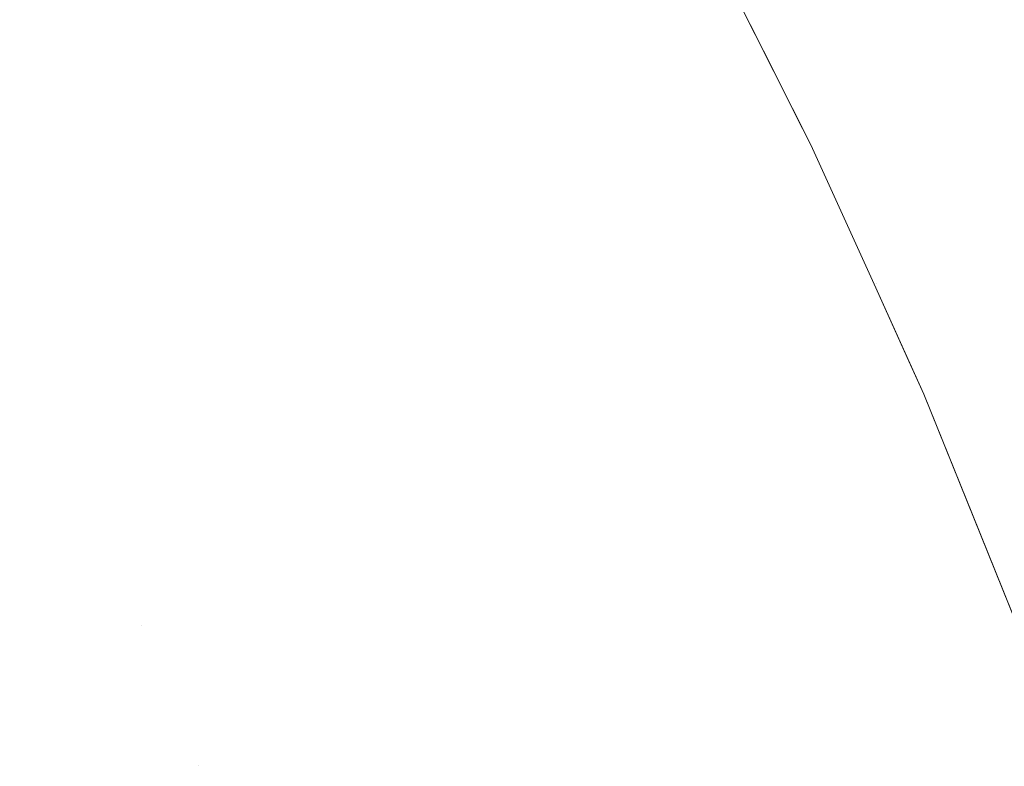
# Model space of a CAD drawing. Header units: centimetres. Extents: x -35.1 to 36.2, y 4.2 to 6.
# Tile 179 of 256: x -11.15929 to -11.14686, y 5.92599 to 5.93542. Entities that reach past the tile are written whole.
import ezdxf

# ---------------------------------------------------------------- set-up
doc = ezdxf.new("R2010")
doc.units = ezdxf.units.CM
doc.header["$LTSCALE"] = 2.54
doc.layers.add('Lucido design-1', color=7, linetype='Continuous')

# ---------------------------------------------------------------- blocks, each defined once
blk = doc.blocks.new('Gruppo-4-1')
at = {"color": 7, "linetype": 'Continuous', "lineweight": 9}
for points, invisible_edges in [([(36.079692, 5.93848, -2276.229782), (-34.952766, 5.93848, -2276.229782), (-34.952766, 5.934414, -2276.228201), (36.079692, 5.934414, -2276.228201)], 5), ([(-11.150891, 5.937001, -2276.72217), (-11.149299, 5.933838, -2276.72217), (-11.149299, 5.933838, -2276.92217), (-11.149403, 5.934044, -2276.92217)], 10), ([(-11.149403, 5.934044, -2276.92217), (-11.149896, 5.935024, -2276.92217), (-11.150891, 5.937001, -2276.92217), (-11.150891, 5.937001, -2276.72217)], 12), ([(-11.149381, 5.934046, -2276.720515), (-11.149299, 5.933838, -2276.72217), (-11.150891, 5.937001, -2276.72217), (-11.150363, 5.936021, -2276.720504)], 13), ([(-11.149942, 5.935015, -2276.925294), (-11.150441, 5.936004, -2276.925294), (-11.150891, 5.937001, -2276.92217), (-11.149896, 5.935024, -2276.92217)], 11), ([(-11.156826, 5.935259, -2276.952675), (-11.157336, 5.936207, -2276.952675), (-11.156236, 5.936543, -2276.94975), (-11.155721, 5.935586, -2276.94975)], 15), ([(-11.152406, 5.936567, -2276.9377), (-11.151895, 5.935587, -2276.9377), (-11.152556, 5.935397, -2276.940757), (-11.153065, 5.936372, -2276.940757)], 15), ([(-11.153065, 5.936372, -2276.940757), (-11.152556, 5.935397, -2276.940757), (-11.153333, 5.935174, -2276.943786), (-11.153838, 5.936143, -2276.943786)], 15), ([(-11.158035, 5.934901, -2276.955559), (-11.15854, 5.935839, -2276.955559), (-11.157336, 5.936207, -2276.952675), (-11.156826, 5.935259, -2276.952675)], 15), ([(-11.153838, 5.936143, -2276.943786), (-11.153333, 5.935174, -2276.943786), (-11.154223, 5.934919, -2276.946785), (-11.154724, 5.935881, -2276.946785)], 15), ([(-11.150125, 5.934964, -2276.928414), (-11.150624, 5.935951, -2276.928414), (-11.150441, 5.936004, -2276.925294), (-11.149942, 5.935015, -2276.925294)], 15), ([(-11.150363, 5.936021, -2276.720504), (-11.15031, 5.936021, -2276.718839), (-11.14933, 5.934046, -2276.718861), (-11.149381, 5.934046, -2276.720515)], 15), ([(-11.149243, 5.934046, -2276.717209), (-11.14933, 5.934046, -2276.718861), (-11.15031, 5.936021, -2276.718839), (-11.150223, 5.936021, -2276.717174)], 15), ([(-11.150223, 5.936021, -2276.717174), (-11.150102, 5.936021, -2276.715512), (-11.149122, 5.934046, -2276.715558), (-11.149243, 5.934046, -2276.717209)], 15), ([(-11.148967, 5.934046, -2276.713909), (-11.149122, 5.934046, -2276.715558), (-11.150102, 5.936021, -2276.715512), (-11.149945, 5.936021, -2276.713852)], 15), ([(-11.149945, 5.936021, -2276.713852), (-11.149755, 5.936021, -2276.712195), (-11.148778, 5.934046, -2276.712264), (-11.148967, 5.934046, -2276.713909)], 15), ([(-11.148554, 5.934046, -2276.710622), (-11.148778, 5.934046, -2276.712264), (-11.149755, 5.936021, -2276.712195), (-11.149529, 5.936021, -2276.710542)], 15), ([(-11.149529, 5.936021, -2276.710542), (-11.14927, 5.936021, -2276.708893), (-11.148296, 5.934046, -2276.708984), (-11.148554, 5.934046, -2276.710622)], 15), ([(-11.148005, 5.934046, -2276.707351), (-11.148296, 5.934046, -2276.708984), (-11.14927, 5.936021, -2276.708893), (-11.148977, 5.936021, -2276.707249)], 15), ([(-11.148977, 5.936021, -2276.707249), (-11.148649, 5.936021, -2276.70561), (-11.14768, 5.934046, -2276.705724), (-11.148005, 5.934046, -2276.707351)], 15), ([(-11.147322, 5.934046, -2276.704102), (-11.14768, 5.934046, -2276.705724), (-11.148649, 5.936021, -2276.70561), (-11.148289, 5.936021, -2276.703977)], 15), ([(-11.148289, 5.936021, -2276.703977), (-11.147894, 5.936021, -2276.702351), (-11.14693, 5.934046, -2276.702487), (-11.147322, 5.934046, -2276.704102)], 15), ([(-11.146506, 5.934046, -2276.700879), (-11.14693, 5.934046, -2276.702487), (-11.147894, 5.936021, -2276.702351), (-11.147467, 5.936021, -2276.700732)], 15), ([(-11.147467, 5.936021, -2276.700732), (-11.147008, 5.936021, -2276.69912), (-11.146049, 5.934046, -2276.699279), (-11.146506, 5.934046, -2276.700879)], 15), ([(-11.145561, 5.934046, -2276.697686), (-11.146049, 5.934046, -2276.699279), (-11.147008, 5.936021, -2276.69912), (-11.146515, 5.936021, -2276.697517)], 15), ([(-11.154724, 5.935881, -2276.946785), (-11.154223, 5.934919, -2276.946785), (-11.155224, 5.934632, -2276.94975), (-11.155721, 5.935586, -2276.94975)], 15), ([(-11.150856, 5.934761, -2276.934621), (-11.151352, 5.935742, -2276.934621), (-11.150928, 5.935864, -2276.931524), (-11.15043, 5.934879, -2276.931524)], 15), ([(-11.15043, 5.934879, -2276.931524), (-11.150928, 5.935864, -2276.931524), (-11.150624, 5.935951, -2276.928414), (-11.150125, 5.934964, -2276.928414)], 15), ([(-11.159346, 5.934514, -2276.958396), (-11.159845, 5.935441, -2276.958396), (-11.15854, 5.935839, -2276.955559), (-11.158035, 5.934901, -2276.955559)], 15), ([(-11.151402, 5.93461, -2276.9377), (-11.151895, 5.935587, -2276.9377), (-11.151352, 5.935742, -2276.934621), (-11.150856, 5.934761, -2276.934621)], 15), ([(-11.155721, 5.935586, -2276.94975), (-11.155224, 5.934632, -2276.94975), (-11.156333, 5.934314, -2276.952675), (-11.156826, 5.935259, -2276.952675)], 15), ([(-11.152066, 5.934425, -2276.940757), (-11.152556, 5.935397, -2276.940757), (-11.151895, 5.935587, -2276.9377), (-11.151402, 5.93461, -2276.9377)], 15), ([(-11.152845, 5.934209, -2276.943786), (-11.153333, 5.935174, -2276.943786), (-11.152556, 5.935397, -2276.940757), (-11.152066, 5.934425, -2276.940757)], 15), ([(-11.156826, 5.935259, -2276.952675), (-11.156333, 5.934314, -2276.952675), (-11.157548, 5.933966, -2276.955559), (-11.158035, 5.934901, -2276.955559)], 15), ([(-11.153739, 5.933961, -2276.946785), (-11.154223, 5.934919, -2276.946785), (-11.153333, 5.935174, -2276.943786), (-11.152845, 5.934209, -2276.943786)], 15), ([(-11.149942, 5.935015, -2276.925294), (-11.14946, 5.93403, -2276.925294), (-11.149644, 5.93398, -2276.928414), (-11.150125, 5.934964, -2276.928414)], 15), ([(-11.149896, 5.935024, -2276.92217), (-11.149403, 5.934044, -2276.92217), (-11.14946, 5.93403, -2276.925294), (-11.149942, 5.935015, -2276.925294)], 14), ([(-11.158035, 5.934901, -2276.955559), (-11.157548, 5.933966, -2276.955559), (-11.158864, 5.933589, -2276.958396), (-11.159346, 5.934514, -2276.958396)], 15), ([(-11.154744, 5.933682, -2276.94975), (-11.155224, 5.934632, -2276.94975), (-11.154223, 5.934919, -2276.946785), (-11.153739, 5.933961, -2276.946785)], 15), ([(-11.15043, 5.934879, -2276.931524), (-11.149951, 5.933898, -2276.931524), (-11.150378, 5.933783, -2276.934621), (-11.150856, 5.934761, -2276.934621)], 15), ([(-11.150125, 5.934964, -2276.928414), (-11.149644, 5.93398, -2276.928414), (-11.149951, 5.933898, -2276.931524), (-11.15043, 5.934879, -2276.931524)], 15), ([(-11.150856, 5.934761, -2276.934621), (-11.150378, 5.933783, -2276.934621), (-11.150926, 5.933636, -2276.9377), (-11.151402, 5.93461, -2276.9377)], 15), ([(-11.155858, 5.933372, -2276.952675), (-11.156333, 5.934314, -2276.952675), (-11.155224, 5.934632, -2276.94975), (-11.154744, 5.933682, -2276.94975)], 15), ([(-11.159346, 5.934514, -2276.958396), (-11.158864, 5.933589, -2276.958396), (-11.160278, 5.933183, -2276.961185), (-11.160755, 5.934097, -2276.961185)], 15), ([(-11.151402, 5.93461, -2276.9377), (-11.150926, 5.933636, -2276.9377), (-11.151592, 5.933457, -2276.940757), (-11.152066, 5.934425, -2276.940757)], 15), ([(36.079692, 5.934414, -2276.228201), (-34.952766, 5.934414, -2276.228201), (-34.952766, 5.930283, -2276.226798), (36.079692, 5.930283, -2276.226798)], 5), ([(-11.152066, 5.934425, -2276.940757), (-11.151592, 5.933457, -2276.940757), (-11.152375, 5.933246, -2276.943786), (-11.152845, 5.934209, -2276.943786)], 15), ([(-11.157077, 5.933034, -2276.955559), (-11.157548, 5.933966, -2276.955559), (-11.156333, 5.934314, -2276.952675), (-11.155858, 5.933372, -2276.952675)], 15), ([(-11.152845, 5.934209, -2276.943786), (-11.152375, 5.933246, -2276.943786), (-11.153272, 5.933005, -2276.946785), (-11.153739, 5.933961, -2276.946785)], 15), ([(-11.149181, 5.933, -2276.928414), (-11.149644, 5.93398, -2276.928414), (-11.14946, 5.93403, -2276.925294), (-11.148996, 5.933048, -2276.925294)], 15), ([(-11.148996, 5.933048, -2276.925294), (-11.14946, 5.93403, -2276.925294), (-11.149403, 5.934044, -2276.92217), (-11.149299, 5.933838, -2276.92217)], 11), ([(-11.149381, 5.934046, -2276.720515), (-11.14933, 5.934046, -2276.718861), (-11.148418, 5.932086, -2276.718883), (-11.148469, 5.932086, -2276.720526)], 15), ([(-11.149299, 5.933838, -2276.72217), (-11.149381, 5.934046, -2276.720515), (-11.148469, 5.932086, -2276.720526)], 11), ([(-11.148332, 5.932086, -2276.717241), (-11.148418, 5.932086, -2276.718883), (-11.14933, 5.934046, -2276.718861), (-11.149243, 5.934046, -2276.717209)], 15), ([(-11.149243, 5.934046, -2276.717209), (-11.149122, 5.934046, -2276.715558), (-11.148212, 5.932086, -2276.7156), (-11.148332, 5.932086, -2276.717241)], 15), ([(-11.148057, 5.932086, -2276.713963), (-11.148212, 5.932086, -2276.7156), (-11.149122, 5.934046, -2276.715558), (-11.148967, 5.934046, -2276.713909)], 15), ([(-11.148967, 5.934046, -2276.713909), (-11.148778, 5.934046, -2276.712264), (-11.147869, 5.932086, -2276.712328), (-11.148057, 5.932086, -2276.713963)], 15), ([(-11.147647, 5.932086, -2276.710696), (-11.147869, 5.932086, -2276.712328), (-11.148778, 5.934046, -2276.712264), (-11.148554, 5.934046, -2276.710622)], 15), ([(-11.148554, 5.934046, -2276.710622), (-11.148296, 5.934046, -2276.708984), (-11.147391, 5.932086, -2276.709069), (-11.147647, 5.932086, -2276.710696)], 15), ([(-11.147102, 5.932086, -2276.707447), (-11.147391, 5.932086, -2276.709069), (-11.148296, 5.934046, -2276.708984), (-11.148005, 5.934046, -2276.707351)], 15), ([(-11.148005, 5.934046, -2276.707351), (-11.14768, 5.934046, -2276.705724), (-11.146779, 5.932086, -2276.70583), (-11.147102, 5.932086, -2276.707447)], 15), ([(-11.146423, 5.932086, -2276.704219), (-11.146779, 5.932086, -2276.70583), (-11.14768, 5.934046, -2276.705724), (-11.147322, 5.934046, -2276.704102)], 15), ([(-11.147322, 5.934046, -2276.704102), (-11.14693, 5.934046, -2276.702487), (-11.146034, 5.932086, -2276.702614), (-11.146423, 5.932086, -2276.704219)], 15), ([(-11.145612, 5.932086, -2276.701016), (-11.146034, 5.932086, -2276.702614), (-11.14693, 5.934046, -2276.702487), (-11.146506, 5.934046, -2276.700879)], 15), ([(-11.158398, 5.932667, -2276.958396), (-11.158864, 5.933589, -2276.958396), (-11.157548, 5.933966, -2276.955559), (-11.157077, 5.933034, -2276.955559)], 15), ([(-11.153739, 5.933961, -2276.946785), (-11.153272, 5.933005, -2276.946785), (-11.154281, 5.932734, -2276.94975), (-11.154744, 5.933682, -2276.94975)], 15), ([(-11.149917, 5.932809, -2276.934621), (-11.150378, 5.933783, -2276.934621), (-11.149951, 5.933898, -2276.931524), (-11.149488, 5.93292, -2276.931524)], 15), ([(-11.149488, 5.93292, -2276.931524), (-11.149951, 5.933898, -2276.931524), (-11.149644, 5.93398, -2276.928414), (-11.149181, 5.933, -2276.928414)], 15), ([(-11.150467, 5.932666, -2276.9377), (-11.150926, 5.933636, -2276.9377), (-11.150378, 5.933783, -2276.934621), (-11.149917, 5.932809, -2276.934621)], 15), ([(-11.149299, 5.933838, -2276.72217), (-11.148063, 5.931108, -2276.92217), (-11.148502, 5.932079, -2276.92217)], 9), ([(-11.148063, 5.931108, -2276.92217), (-11.149299, 5.933838, -2276.72217), (-11.148502, 5.932079, -2276.72217)], 9), ([(-11.148502, 5.932079, -2276.92217), (-11.149299, 5.933838, -2276.92217), (-11.149299, 5.933838, -2276.72217)], 10), ([(-11.148469, 5.932086, -2276.720526), (-11.148502, 5.932079, -2276.72217), (-11.149299, 5.933838, -2276.72217)], 9), ([(-11.149299, 5.933838, -2276.92217), (-11.148502, 5.932079, -2276.92217), (-11.148548, 5.93207, -2276.925294), (-11.148996, 5.933048, -2276.925294)], 14), ([(-11.154744, 5.933682, -2276.94975), (-11.154281, 5.932734, -2276.94975), (-11.155399, 5.932434, -2276.952675), (-11.155858, 5.933372, -2276.952675)], 15), ([(-11.151136, 5.932492, -2276.940757), (-11.151592, 5.933457, -2276.940757), (-11.150926, 5.933636, -2276.9377), (-11.150467, 5.932666, -2276.9377)], 15), ([(-11.159818, 5.932273, -2276.961185), (-11.160278, 5.933183, -2276.961185), (-11.158864, 5.933589, -2276.958396), (-11.158398, 5.932667, -2276.958396)], 15), ([(-11.155858, 5.933372, -2276.952675), (-11.155399, 5.932434, -2276.952675), (-11.156623, 5.932105, -2276.955559), (-11.157077, 5.933034, -2276.955559)], 15), ([(-11.151921, 5.932288, -2276.943786), (-11.152375, 5.933246, -2276.943786), (-11.151592, 5.933457, -2276.940757), (-11.151136, 5.932492, -2276.940757)], 15), ([(-11.152822, 5.932053, -2276.946785), (-11.153272, 5.933005, -2276.946785), (-11.152375, 5.933246, -2276.943786), (-11.151921, 5.932288, -2276.943786)], 15), ([(-11.157077, 5.933034, -2276.955559), (-11.156623, 5.932105, -2276.955559), (-11.157949, 5.931748, -2276.958396), (-11.158398, 5.932667, -2276.958396)], 15), ([(-11.153834, 5.93179, -2276.94975), (-11.154281, 5.932734, -2276.94975), (-11.153272, 5.933005, -2276.946785), (-11.152822, 5.932053, -2276.946785)], 15), ([(-11.149181, 5.933, -2276.928414), (-11.148734, 5.932024, -2276.928414), (-11.149042, 5.931946, -2276.931524), (-11.149488, 5.93292, -2276.931524)], 15), ([(-11.148996, 5.933048, -2276.925294), (-11.148548, 5.93207, -2276.925294), (-11.148734, 5.932024, -2276.928414), (-11.149181, 5.933, -2276.928414)], 15), ([(-11.149488, 5.93292, -2276.931524), (-11.149042, 5.931946, -2276.931524), (-11.149473, 5.931838, -2276.934621), (-11.149917, 5.932809, -2276.934621)], 15), ([(-11.149917, 5.932809, -2276.934621), (-11.149473, 5.931838, -2276.934621), (-11.150025, 5.931699, -2276.9377), (-11.150467, 5.932666, -2276.9377)], 15), ([(-11.158398, 5.932667, -2276.958396), (-11.157949, 5.931748, -2276.958396), (-11.159375, 5.931365, -2276.961185), (-11.159818, 5.932273, -2276.961185)], 15), ([(-11.154956, 5.931498, -2276.952675), (-11.155399, 5.932434, -2276.952675), (-11.154281, 5.932734, -2276.94975), (-11.153834, 5.93179, -2276.94975)], 15), ([(-11.150467, 5.932666, -2276.9377), (-11.150025, 5.931699, -2276.9377), (-11.150696, 5.93153, -2276.940757), (-11.151136, 5.932492, -2276.940757)], 15), ([(-11.156185, 5.931179, -2276.955559), (-11.156623, 5.932105, -2276.955559), (-11.155399, 5.932434, -2276.952675), (-11.154956, 5.931498, -2276.952675)], 15), ([(-11.151136, 5.932492, -2276.940757), (-11.150696, 5.93153, -2276.940757), (-11.151484, 5.931332, -2276.943786), (-11.151921, 5.932288, -2276.943786)], 15), ([(-11.151921, 5.932288, -2276.943786), (-11.151484, 5.931332, -2276.943786), (-11.152388, 5.931105, -2276.946785), (-11.152822, 5.932053, -2276.946785)], 15), ([(-11.157516, 5.930833, -2276.958396), (-11.157949, 5.931748, -2276.958396), (-11.156623, 5.932105, -2276.955559), (-11.156185, 5.931179, -2276.955559)], 15), ([(-11.152822, 5.932053, -2276.946785), (-11.152388, 5.931105, -2276.946785), (-11.153404, 5.93085, -2276.94975), (-11.153834, 5.93179, -2276.94975)], 15), ([(-11.148613, 5.930976, -2276.931524), (-11.149042, 5.931946, -2276.931524), (-11.148734, 5.932024, -2276.928414), (-11.148304, 5.931051, -2276.928414)], 15), ([(-11.148304, 5.931051, -2276.928414), (-11.148734, 5.932024, -2276.928414), (-11.148548, 5.93207, -2276.925294), (-11.148117, 5.931096, -2276.925294)], 15), ([(-11.148117, 5.931096, -2276.925294), (-11.148548, 5.93207, -2276.925294), (-11.148502, 5.932079, -2276.92217), (-11.148063, 5.931108, -2276.92217)], 11), ([(-11.147874, 5.930691, -2276.72217), (-11.148502, 5.932079, -2276.72217), (-11.148469, 5.932086, -2276.720526)], 10), ([(-11.148502, 5.932079, -2276.72217), (-11.147874, 5.930691, -2276.72217), (-11.147874, 5.930691, -2276.92217), (-11.148063, 5.931108, -2276.92217)], 10), ([(-11.148469, 5.932086, -2276.720526), (-11.147624, 5.930141, -2276.720536), (-11.147874, 5.930691, -2276.72217)], 11), ([(-11.148469, 5.932086, -2276.720526), (-11.148418, 5.932086, -2276.718883), (-11.147573, 5.930141, -2276.718903), (-11.147624, 5.930141, -2276.720536)], 15), ([(-11.147487, 5.930141, -2276.71727), (-11.147573, 5.930141, -2276.718903), (-11.148418, 5.932086, -2276.718883), (-11.148332, 5.932086, -2276.717241)], 15), ([(-11.148332, 5.932086, -2276.717241), (-11.148212, 5.932086, -2276.7156), (-11.147368, 5.930141, -2276.71564), (-11.147487, 5.930141, -2276.71727)], 15), ([(-11.147215, 5.930141, -2276.714012), (-11.147368, 5.930141, -2276.71564), (-11.148212, 5.932086, -2276.7156), (-11.148057, 5.932086, -2276.713963)], 15), ([(-11.148057, 5.932086, -2276.713963), (-11.147869, 5.932086, -2276.712328), (-11.147027, 5.930141, -2276.712387), (-11.147215, 5.930141, -2276.714012)], 15), ([(-11.146807, 5.930141, -2276.710765), (-11.147027, 5.930141, -2276.712387), (-11.147869, 5.932086, -2276.712328), (-11.147647, 5.932086, -2276.710696)], 15), ([(-11.147647, 5.932086, -2276.710696), (-11.147391, 5.932086, -2276.709069), (-11.146552, 5.930141, -2276.709148), (-11.146807, 5.930141, -2276.710765)], 15), ([(-11.146264, 5.930141, -2276.707535), (-11.146552, 5.930141, -2276.709148), (-11.147391, 5.932086, -2276.709069), (-11.147102, 5.932086, -2276.707447)], 15), ([(-11.147102, 5.932086, -2276.707447), (-11.146779, 5.932086, -2276.70583), (-11.145943, 5.930141, -2276.705928), (-11.146264, 5.930141, -2276.707535)], 15), ([(-11.149045, 5.930871, -2276.934621), (-11.149473, 5.931838, -2276.934621), (-11.149042, 5.931946, -2276.931524), (-11.148613, 5.930976, -2276.931524)], 15), ([(-11.153834, 5.93179, -2276.94975), (-11.153404, 5.93085, -2276.94975), (-11.15453, 5.930567, -2276.952675), (-11.154956, 5.931498, -2276.952675)], 15), ([(-11.149599, 5.930736, -2276.9377), (-11.150025, 5.931699, -2276.9377), (-11.149473, 5.931838, -2276.934621), (-11.149045, 5.930871, -2276.934621)], 15), ([(-11.158947, 5.930461, -2276.961185), (-11.159375, 5.931365, -2276.961185), (-11.157949, 5.931748, -2276.958396), (-11.157516, 5.930833, -2276.958396)], 15), ([(-11.150272, 5.930573, -2276.940757), (-11.150696, 5.93153, -2276.940757), (-11.150025, 5.931699, -2276.9377), (-11.149599, 5.930736, -2276.9377)], 15), ([(-11.151063, 5.930381, -2276.943786), (-11.151484, 5.931332, -2276.943786), (-11.150696, 5.93153, -2276.940757), (-11.150272, 5.930573, -2276.940757)], 15), ([(-11.154956, 5.931498, -2276.952675), (-11.15453, 5.930567, -2276.952675), (-11.155763, 5.930257, -2276.955559), (-11.156185, 5.931179, -2276.955559)], 15), ([(-11.160067, 5.929175, -2276.963922), (-11.160896, 5.930956, -2276.963922), (-11.159375, 5.931365, -2276.961185), (-11.158947, 5.930461, -2276.961185)], 15), ([(-11.15197, 5.93016, -2276.946785), (-11.152388, 5.931105, -2276.946785), (-11.151484, 5.931332, -2276.943786), (-11.151063, 5.930381, -2276.943786)], 15), ([(-11.156185, 5.931179, -2276.955559), (-11.155763, 5.930257, -2276.955559), (-11.157099, 5.929921, -2276.958396), (-11.157516, 5.930833, -2276.958396)], 15), ([(-11.15299, 5.929913, -2276.94975), (-11.153404, 5.93085, -2276.94975), (-11.152388, 5.931105, -2276.946785), (-11.15197, 5.93016, -2276.946785)], 15), ([(-11.148304, 5.931051, -2276.928414), (-11.14789, 5.930082, -2276.928414), (-11.148201, 5.930009, -2276.931524), (-11.148613, 5.930976, -2276.931524)], 15), ([(-11.148117, 5.931096, -2276.925294), (-11.147703, 5.930126, -2276.925294), (-11.14789, 5.930082, -2276.928414), (-11.148304, 5.931051, -2276.928414)], 15), ([(-11.148063, 5.931108, -2276.92217), (-11.147874, 5.930691, -2276.92217), (-11.147703, 5.930126, -2276.925294), (-11.148117, 5.931096, -2276.925294)], 14), ([(-11.148613, 5.930976, -2276.931524), (-11.148201, 5.930009, -2276.931524), (-11.148634, 5.929908, -2276.934621), (-11.149045, 5.930871, -2276.934621)], 15), ([(-11.157516, 5.930833, -2276.958396), (-11.157099, 5.929921, -2276.958396), (-11.158535, 5.92956, -2276.961185), (-11.158947, 5.930461, -2276.961185)], 15), ([(-11.154119, 5.929638, -2276.952675), (-11.15453, 5.930567, -2276.952675), (-11.153404, 5.93085, -2276.94975), (-11.15299, 5.929913, -2276.94975)], 15), ([(-11.149045, 5.930871, -2276.934621), (-11.148634, 5.929908, -2276.934621), (-11.14919, 5.929778, -2276.9377), (-11.149599, 5.930736, -2276.9377)], 15), ([(-11.149599, 5.930736, -2276.9377), (-11.14919, 5.929778, -2276.9377), (-11.149865, 5.929619, -2276.940757), (-11.150272, 5.930573, -2276.940757)], 15), ([(-11.147874, 5.930691, -2276.72217), (-11.146609, 5.927561, -2276.72217), (-11.146609, 5.927561, -2276.92217), (-11.146871, 5.928208, -2276.92217)], 10), ([(-11.146871, 5.928208, -2276.92217), (-11.147259, 5.929168, -2276.92217), (-11.147874, 5.930691, -2276.72217)], 10), ([(-11.147259, 5.929168, -2276.92217), (-11.147874, 5.930691, -2276.92217), (-11.147874, 5.930691, -2276.72217)], 10), ([(-11.146843, 5.928212, -2276.720545), (-11.146609, 5.927561, -2276.72217), (-11.147874, 5.930691, -2276.72217), (-11.147624, 5.930141, -2276.720536)], 13), ([(-11.147305, 5.92916, -2276.925294), (-11.147703, 5.930126, -2276.925294), (-11.147874, 5.930691, -2276.92217), (-11.147259, 5.929168, -2276.92217)], 11), ([(-11.155356, 5.929338, -2276.955559), (-11.155763, 5.930257, -2276.955559), (-11.15453, 5.930567, -2276.952675), (-11.154119, 5.929638, -2276.952675)], 15), ([(-11.150272, 5.930573, -2276.940757), (-11.149865, 5.929619, -2276.940757), (-11.150659, 5.929433, -2276.943786), (-11.151063, 5.930381, -2276.943786)], 15), ([(-11.158947, 5.930461, -2276.961185), (-11.158535, 5.92956, -2276.961185), (-11.160067, 5.929175, -2276.963922)], 11), ([(36.079692, 5.930283, -2276.226798), (-34.952766, 5.930283, -2276.226798), (-34.952766, 5.926094, -2276.225577), (36.079692, 5.926094, -2276.225577)], 5), ([(-11.151063, 5.930381, -2276.943786), (-11.150659, 5.929433, -2276.943786), (-11.151568, 5.92922, -2276.946785), (-11.15197, 5.93016, -2276.946785)], 15), ([(-11.156697, 5.929012, -2276.958396), (-11.157099, 5.929921, -2276.958396), (-11.155763, 5.930257, -2276.955559), (-11.155356, 5.929338, -2276.955559)], 15), ([(-11.15197, 5.93016, -2276.946785), (-11.151568, 5.92922, -2276.946785), (-11.152591, 5.92898, -2276.94975), (-11.15299, 5.929913, -2276.94975)], 15), ([(-11.147624, 5.930141, -2276.720536), (-11.147573, 5.930141, -2276.718903), (-11.146792, 5.928212, -2276.718921), (-11.146843, 5.928212, -2276.720545)], 15), ([(-11.146707, 5.928212, -2276.717298), (-11.146792, 5.928212, -2276.718921), (-11.147573, 5.930141, -2276.718903), (-11.147487, 5.930141, -2276.71727)], 15), ([(-11.147487, 5.930141, -2276.71727), (-11.147368, 5.930141, -2276.71564), (-11.146589, 5.928212, -2276.715676), (-11.146707, 5.928212, -2276.717298)], 15), ([(-11.146436, 5.928212, -2276.714057), (-11.146589, 5.928212, -2276.715676), (-11.147368, 5.930141, -2276.71564), (-11.147215, 5.930141, -2276.714012)], 15), ([(-11.147215, 5.930141, -2276.714012), (-11.147027, 5.930141, -2276.712387), (-11.14625, 5.928212, -2276.712441), (-11.146436, 5.928212, -2276.714057)], 15), ([(-11.14603, 5.928212, -2276.710829), (-11.14625, 5.928212, -2276.712441), (-11.147027, 5.930141, -2276.712387), (-11.146807, 5.930141, -2276.710765)], 15), ([(-11.147804, 5.929047, -2276.931524), (-11.148201, 5.930009, -2276.931524), (-11.14789, 5.930082, -2276.928414), (-11.147492, 5.929118, -2276.928414)], 15), ([(-11.147492, 5.929118, -2276.928414), (-11.14789, 5.930082, -2276.928414), (-11.147703, 5.930126, -2276.925294), (-11.147305, 5.92916, -2276.925294)], 15), ([(-11.157756, 5.927769, -2276.961185), (-11.158535, 5.92956, -2276.961185), (-11.157099, 5.929921, -2276.958396), (-11.156697, 5.929012, -2276.958396)], 15), ([(-11.15299, 5.929913, -2276.94975), (-11.152591, 5.92898, -2276.94975), (-11.153725, 5.928714, -2276.952675), (-11.154119, 5.929638, -2276.952675)], 15), ([(-11.148796, 5.928823, -2276.9377), (-11.14919, 5.929778, -2276.9377), (-11.148634, 5.929908, -2276.934621), (-11.148239, 5.928949, -2276.934621)], 15), ([(-11.148239, 5.928949, -2276.934621), (-11.148634, 5.929908, -2276.934621), (-11.148201, 5.930009, -2276.931524), (-11.147804, 5.929047, -2276.931524)], 15), ([(-11.149474, 5.92867, -2276.940757), (-11.149865, 5.929619, -2276.940757), (-11.14919, 5.929778, -2276.9377), (-11.148796, 5.928823, -2276.9377)], 15), ([(-11.157756, 5.927769, -2276.961185), (-11.159299, 5.927407, -2276.963922), (-11.160067, 5.929175, -2276.963922), (-11.158535, 5.92956, -2276.961185)], 15), ([(-11.154119, 5.929638, -2276.952675), (-11.153725, 5.928714, -2276.952675), (-11.154966, 5.928423, -2276.955559), (-11.155356, 5.929338, -2276.955559)], 15), ([(-11.15027, 5.928489, -2276.943786), (-11.150659, 5.929433, -2276.943786), (-11.149865, 5.929619, -2276.940757), (-11.149474, 5.92867, -2276.940757)], 15), ([(-11.151182, 5.928283, -2276.946785), (-11.151568, 5.92922, -2276.946785), (-11.150659, 5.929433, -2276.943786), (-11.15027, 5.928489, -2276.943786)], 15), ([(-11.155356, 5.929338, -2276.955559), (-11.154966, 5.928423, -2276.955559), (-11.156311, 5.928108, -2276.958396), (-11.156697, 5.929012, -2276.958396)], 15), ([(-11.152208, 5.928051, -2276.94975), (-11.152591, 5.92898, -2276.94975), (-11.151568, 5.92922, -2276.946785), (-11.151182, 5.928283, -2276.946785)], 15), ([(-11.147305, 5.92916, -2276.925294), (-11.146923, 5.928198, -2276.925294), (-11.147111, 5.928157, -2276.928414), (-11.147492, 5.929118, -2276.928414)], 15), ([(-11.147259, 5.929168, -2276.92217), (-11.146871, 5.928208, -2276.92217), (-11.146923, 5.928198, -2276.925294), (-11.147305, 5.92916, -2276.925294)], 14), ([(-11.147804, 5.929047, -2276.931524), (-11.147423, 5.928089, -2276.931524), (-11.147859, 5.927994, -2276.934621), (-11.148239, 5.928949, -2276.934621)], 15), ([(-11.147492, 5.929118, -2276.928414), (-11.147111, 5.928157, -2276.928414), (-11.147423, 5.928089, -2276.931524), (-11.147804, 5.929047, -2276.931524)], 15), ([(-11.156697, 5.929012, -2276.958396), (-11.156311, 5.928108, -2276.958396), (-11.157756, 5.927769, -2276.961185)], 11), ([(-11.153345, 5.927794, -2276.952675), (-11.153725, 5.928714, -2276.952675), (-11.152591, 5.92898, -2276.94975), (-11.152208, 5.928051, -2276.94975)], 15), ([(-11.148239, 5.928949, -2276.934621), (-11.147859, 5.927994, -2276.934621), (-11.148418, 5.927872, -2276.9377), (-11.148796, 5.928823, -2276.9377)], 15), ([(-11.148796, 5.928823, -2276.9377), (-11.148418, 5.927872, -2276.9377), (-11.149098, 5.927724, -2276.940757), (-11.149474, 5.92867, -2276.940757)], 15), ([(-11.15459, 5.927512, -2276.955559), (-11.154966, 5.928423, -2276.955559), (-11.153725, 5.928714, -2276.952675), (-11.153345, 5.927794, -2276.952675)], 15), ([(-11.149474, 5.92867, -2276.940757), (-11.149098, 5.927724, -2276.940757), (-11.149896, 5.92755, -2276.943786), (-11.15027, 5.928489, -2276.943786)], 15), ([(-11.155939, 5.927207, -2276.958396), (-11.156311, 5.928108, -2276.958396), (-11.154966, 5.928423, -2276.955559), (-11.15459, 5.927512, -2276.955559)], 15), ([(-11.15027, 5.928489, -2276.943786), (-11.149896, 5.92755, -2276.943786), (-11.150811, 5.92735, -2276.946785), (-11.151182, 5.928283, -2276.946785)], 15), ([(-11.151182, 5.928283, -2276.946785), (-11.150811, 5.92735, -2276.946785), (-11.151841, 5.927126, -2276.94975), (-11.152208, 5.928051, -2276.94975)], 15), ([(-11.147058, 5.927136, -2276.931524), (-11.147423, 5.928089, -2276.931524), (-11.147111, 5.928157, -2276.928414), (-11.146745, 5.927201, -2276.928414)], 15), ([(-11.146745, 5.927201, -2276.928414), (-11.147111, 5.928157, -2276.928414), (-11.146923, 5.928198, -2276.925294), (-11.146556, 5.927241, -2276.925294)], 15), ([(-11.146556, 5.927241, -2276.925294), (-11.146923, 5.928198, -2276.925294), (-11.146871, 5.928208, -2276.92217), (-11.146609, 5.927561, -2276.92217)], 11), ([(-11.157037, 5.925993, -2276.961185), (-11.157756, 5.927769, -2276.961185), (-11.156311, 5.928108, -2276.958396), (-11.155939, 5.927207, -2276.958396)], 15), ([(-11.152208, 5.928051, -2276.94975), (-11.151841, 5.927126, -2276.94975), (-11.152981, 5.926877, -2276.952675), (-11.153345, 5.927794, -2276.952675)], 15), ([(-11.147496, 5.927044, -2276.934621), (-11.147859, 5.927994, -2276.934621), (-11.147423, 5.928089, -2276.931524), (-11.147058, 5.927136, -2276.931524)], 15), ([(-11.148056, 5.926926, -2276.9377), (-11.148418, 5.927872, -2276.9377), (-11.147859, 5.927994, -2276.934621), (-11.147496, 5.927044, -2276.934621)], 15), ([(-11.153345, 5.927794, -2276.952675), (-11.152981, 5.926877, -2276.952675), (-11.15423, 5.926605, -2276.955559), (-11.15459, 5.927512, -2276.955559)], 15), ([(-11.148737, 5.926783, -2276.940757), (-11.149098, 5.927724, -2276.940757), (-11.148418, 5.927872, -2276.9377), (-11.148056, 5.926926, -2276.9377)], 15), ([(-11.157037, 5.925993, -2276.961185), (-11.158589, 5.925655, -2276.963922), (-11.159299, 5.927407, -2276.963922), (-11.157756, 5.927769, -2276.961185)], 15), ([(-11.149538, 5.926615, -2276.943786), (-11.149896, 5.92755, -2276.943786), (-11.149098, 5.927724, -2276.940757), (-11.148737, 5.926783, -2276.940757)], 15), ([(-11.150456, 5.926422, -2276.946785), (-11.150811, 5.92735, -2276.946785), (-11.149896, 5.92755, -2276.943786), (-11.149538, 5.926615, -2276.943786)], 15), ([(-11.160934, 5.927024, -2276.966604), (-11.159299, 5.927407, -2276.963922), (-11.158589, 5.925655, -2276.963922), (-11.160234, 5.925296, -2276.966604)], 15), ([(-11.15459, 5.927512, -2276.955559), (-11.15423, 5.926605, -2276.955559), (-11.155583, 5.92631, -2276.958396), (-11.155939, 5.927207, -2276.958396)], 15), ([(-11.151488, 5.926205, -2276.94975), (-11.151841, 5.927126, -2276.94975), (-11.150811, 5.92735, -2276.946785), (-11.150456, 5.926422, -2276.946785)], 15), ([(-11.155939, 5.927207, -2276.958396), (-11.155583, 5.92631, -2276.958396), (-11.157037, 5.925993, -2276.961185)], 11), ([(-11.146745, 5.927201, -2276.928414), (-11.146394, 5.92625, -2276.928414), (-11.146708, 5.926187, -2276.931524), (-11.147058, 5.927136, -2276.931524)], 15), ([(-11.152632, 5.925965, -2276.952675), (-11.152981, 5.926877, -2276.952675), (-11.151841, 5.927126, -2276.94975), (-11.151488, 5.926205, -2276.94975)], 15), ([(-11.147496, 5.927044, -2276.934621), (-11.147147, 5.926098, -2276.934621), (-11.147709, 5.925984, -2276.9377), (-11.148056, 5.926926, -2276.9377)], 15), ([(-11.147058, 5.927136, -2276.931524), (-11.146708, 5.926187, -2276.931524), (-11.147147, 5.926098, -2276.934621), (-11.147496, 5.927044, -2276.934621)], 15), ([(-11.148056, 5.926926, -2276.9377), (-11.147709, 5.925984, -2276.9377), (-11.148392, 5.925846, -2276.940757), (-11.148737, 5.926783, -2276.940757)], 15), ([(-11.153884, 5.925702, -2276.955559), (-11.15423, 5.926605, -2276.955559), (-11.152981, 5.926877, -2276.952675), (-11.152632, 5.925965, -2276.952675)], 15), ([(-11.148737, 5.926783, -2276.940757), (-11.148392, 5.925846, -2276.940757), (-11.149195, 5.925684, -2276.943786), (-11.149538, 5.926615, -2276.943786)], 15), ([(-11.155241, 5.925417, -2276.958396), (-11.155583, 5.92631, -2276.958396), (-11.15423, 5.926605, -2276.955559), (-11.153884, 5.925702, -2276.955559)], 15), ([(-11.149538, 5.926615, -2276.943786), (-11.149195, 5.925684, -2276.943786), (-11.150115, 5.925498, -2276.946785), (-11.150456, 5.926422, -2276.946785)], 15), ([(-11.150456, 5.926422, -2276.946785), (-11.150115, 5.925498, -2276.946785), (-11.15115, 5.925289, -2276.94975), (-11.151488, 5.926205, -2276.94975)], 15), ([(-11.156376, 5.924233, -2276.961185), (-11.157037, 5.925993, -2276.961185), (-11.155583, 5.92631, -2276.958396), (-11.155241, 5.925417, -2276.958396)], 15), ([(-11.151488, 5.926205, -2276.94975), (-11.15115, 5.925289, -2276.94975), (-11.152297, 5.925057, -2276.952675), (-11.152632, 5.925965, -2276.952675)], 15), ([(-11.146813, 5.925157, -2276.934621), (-11.147147, 5.926098, -2276.934621), (-11.146708, 5.926187, -2276.931524), (-11.146373, 5.925242, -2276.931524)], 15), ([(36.079692, 5.926094, -2276.225577), (-34.952766, 5.926094, -2276.225577), (-34.952766, 5.921856, -2276.22454), (36.079692, 5.921856, -2276.22454)], 5), ([(-11.147377, 5.925047, -2276.9377), (-11.147709, 5.925984, -2276.9377), (-11.147147, 5.926098, -2276.934621), (-11.146813, 5.925157, -2276.934621)], 15), ([(-11.156376, 5.924233, -2276.961185), (-11.157936, 5.923918, -2276.963922), (-11.158589, 5.925655, -2276.963922), (-11.157037, 5.925993, -2276.961185)], 15)]:
    blk.add_3dface(points, dxfattribs=dict(at, invisible_edges=invisible_edges))

msp = doc.modelspace()

# ---------------------------------------------------------------- block references
at = {"layer": 'Lucido design-1', "color": 7}
msp.add_blockref('Gruppo-4-1', (0, 0), dxfattribs=at)

doc.saveas('drawing.dxf')
